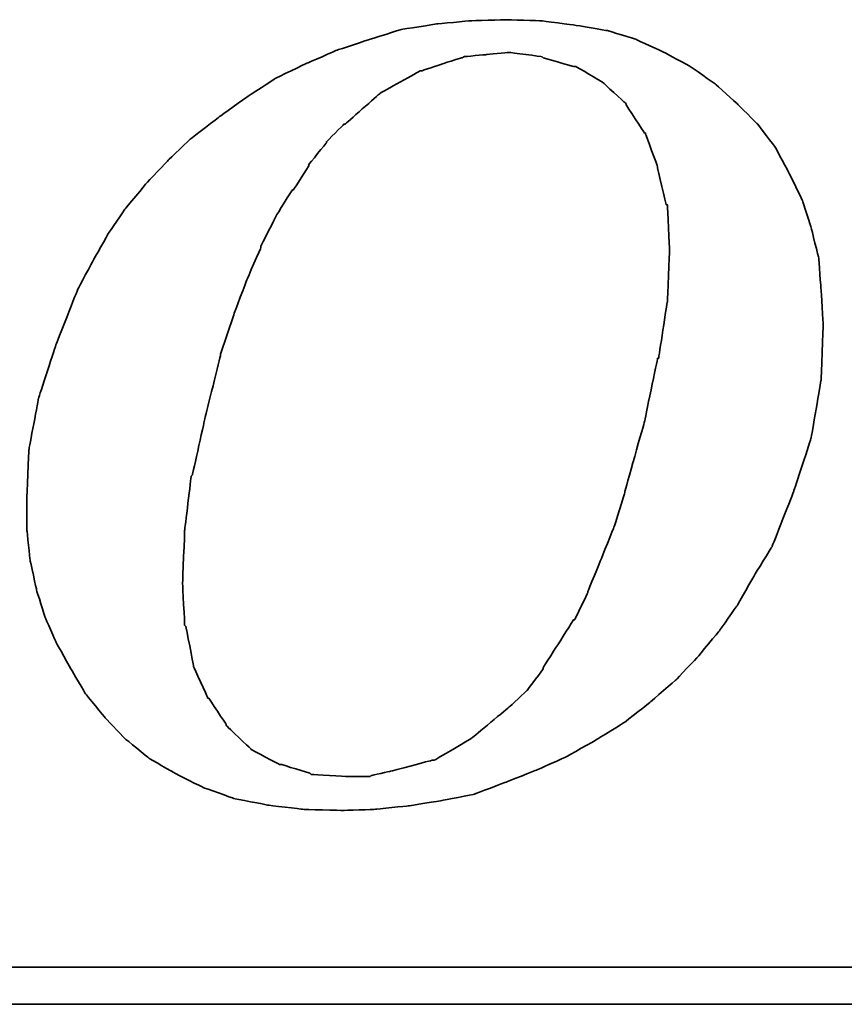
# Model space of a CAD drawing. Header units: millimetres. Extents: x 760 to 1019, y 225 to 309.
# Tile 49 of 56: x 962.62 to 964.59, y 247.71 to 250.05. Entities that reach past the tile are written whole.
import ezdxf

# ---------------------------------------------------------------- set-up
doc = ezdxf.new("R2010")
doc.units = ezdxf.units.MM
doc.header["$LTSCALE"] = 0.15
doc.layers.add('DIM', color=4, linetype='CONTINUOUS')
doc.layers.add('layer 1', color=7, linetype='CONTINUOUS')

# ---------------------------------------------------------------- blocks, each defined once
blk = doc.blocks.new('TBI MOTION logo(完整正式版)')
at = {"layer": 'layer 1', "color": 22, "lineweight": 35}
for points, knots in [([(35.79625, -6.98375), (35.79625, -6.98375), (36.23125, -7.43875), (36.23125, -7.43875), (36.23125, -7.43875), (36.23125, -7.43875), (36.75625, -7.87125), (36.75625, -7.87125), (36.75625, -7.87125), (36.75625, -7.87125), (37.33125, -8.20375), (37.33125, -8.20375), (37.33125, -8.20375), (37.33125, -8.20375), (37.95625, -8.51875), (37.95625, -8.51875), (37.95625, -8.51875), (37.95625, -8.51875), (38.62625, -8.75875), (38.62625, -8.75875), (38.62625, -8.75875), (38.62625, -8.75875), (39.37125, -8.90375), (39.37125, -8.90375), (39.37125, -8.90375), (39.37125, -8.90375), (40.14125, -8.99875), (40.14125, -8.99875), (40.14125, -8.99875), (40.14125, -8.99875), (41.02625, -9.02375), (41.02625, -9.02375), (41.02625, -9.02375), (41.02625, -9.02375), (41.74625, -8.99875), (41.74625, -8.99875), (41.74625, -8.99875), (41.74625, -8.99875), (42.46625, -8.92375), (42.46625, -8.92375), (42.46625, -8.92375), (42.46625, -8.92375), (43.21125, -8.80625), (43.21125, -8.80625), (43.21125, -8.80625), (43.21125, -8.80625), (43.93125, -8.66375), (43.93125, -8.66375), (43.93125, -8.66375), (43.93125, -8.66375), (44.62625, -8.39875), (44.62625, -8.39875), (44.62625, -8.39875), (44.62625, -8.39875), (45.29625, -8.13375), (45.29625, -8.13375), (45.29625, -8.13375), (45.29625, -8.13375), (45.94625, -7.84375), (45.94625, -7.84375), (45.94625, -7.84375), (45.94625, -7.84375), (46.61625, -7.46375), (46.61625, -7.46375), (46.61625, -7.46375), (46.61625, -7.46375), (47.24125, -7.07875), (47.24125, -7.07875), (47.24125, -7.07875), (47.24125, -7.07875), (47.81625, -6.62375), (47.81625, -6.62375), (47.81625, -6.62375), (47.81625, -6.62375), (48.36875, -6.14375), (48.36875, -6.14375), (48.36875, -6.14375), (48.36875, -6.14375), (48.84625, -5.64125), (48.84625, -5.64125), (48.84625, -5.64125), (48.84625, -5.64125), (49.32625, -5.06375), (49.32625, -5.06375), (49.32625, -5.06375), (49.32625, -5.06375), (49.71125, -4.51374), (49.71125, -4.51374), (49.71125, -4.51374), (49.71125, -4.51374), (50.09625, -3.83874), (50.09625, -3.83874), (50.09625, -3.83874), (50.09625, -3.83874), (50.48125, -3.21374), (50.48125, -3.21374), (50.48125, -3.21374), (50.48125, -3.21374), (50.96125, -1.99125), (50.96125, -1.99125), (50.96125, -1.99125), (50.96125, -1.99125), (51.34375, -0.81875), (51.34375, -0.81875), (51.34375, -0.81875), (51.34375, -0.81875), (51.56125, 0.45624), (51.56125, 0.45624), (51.56125, 0.45624), (51.56125, 0.45624), (51.60625, 1.67624), (51.60625, 1.67624), (51.60625, 1.67624), (51.60625, 1.67624), (51.56125, 2.44625), (51.56125, 2.44625), (51.56125, 2.44625), (51.56125, 2.44625), (51.51125, 3.14125), (51.51125, 3.14125), (51.51125, 3.14125), (51.51125, 3.14125), (51.34375, 3.81125), (51.34375, 3.81125), (51.34375, 3.81125), (51.34375, 3.81125), (51.15125, 4.41125), (51.15125, 4.41125), (51.15125, 4.41125), (51.15125, 4.41125), (50.86125, 5.01125), (50.86125, 5.01125), (50.86125, 5.01125), (50.86125, 5.01125), (50.55125, 5.58875), (50.55125, 5.58875), (50.55125, 5.58875), (50.55125, 5.58875), (50.16625, 6.09125), (50.16625, 6.09125), (50.16625, 6.09125), (50.16625, 6.09125), (49.71125, 6.54875), (49.71125, 6.54875), (49.71125, 6.54875), (49.71125, 6.54875), (49.23125, 6.98125), (49.23125, 6.98125), (49.23125, 6.98125), (49.23125, 6.98125), (48.67875, 7.36625), (48.67875, 7.36625), (48.67875, 7.36625), (48.67875, 7.36625), (48.10375, 7.67625), (48.10375, 7.67625), (48.10375, 7.67625), (48.10375, 7.67625), (47.48125, 7.96375), (47.48125, 7.96375), (47.48125, 7.96375), (47.48125, 7.96375), (46.85625, 8.15625), (46.85625, 8.15625), (46.85625, 8.15625), (46.85625, 8.15625), (46.13625, 8.27624), (46.13625, 8.27624), (46.13625, 8.27624), (46.13625, 8.27624), (45.39125, 8.37125), (45.39125, 8.37125), (45.39125, 8.37125), (45.39125, 8.37125), (44.62625, 8.39624), (44.62625, 8.39624), (44.62625, 8.39624), (44.62625, 8.39624), (43.83625, 8.37125), (43.83625, 8.37125), (43.83625, 8.37125), (43.83625, 8.37125), (43.09125, 8.30125), (43.09125, 8.30125), (43.09125, 8.30125), (43.09125, 8.30125), (42.32125, 8.18125), (42.32125, 8.18125), (42.32125, 8.18125), (42.32125, 8.18125), (41.62875, 7.96375), (41.62875, 7.96375), (41.62875, 7.96375), (41.62875, 7.96375), (40.90625, 7.72625), (40.90625, 7.72625), (40.90625, 7.72625), (40.90625, 7.72625), (40.23624, 7.43625), (40.23624, 7.43625), (40.23624, 7.43625), (40.23624, 7.43625), (39.54124, 7.10125), (39.54124, 7.10125), (39.54124, 7.10125), (39.54124, 7.10125), (38.91625, 6.69125), (38.91625, 6.69125), (38.91625, 6.69125), (38.91625, 6.69125), (38.31625, 6.26125), (38.31625, 6.26125), (38.31625, 6.26125), (38.31625, 6.26125), (37.69125, 5.78125), (37.69125, 5.78125), (37.69125, 5.78125), (37.69125, 5.78125), (37.18625, 5.30125), (37.18625, 5.30125), (37.18625, 5.30125), (37.18625, 5.30125), (36.70625, 4.79624), (36.70625, 4.79624), (36.70625, 4.79624), (36.70625, 4.79624), (36.23125, 4.22125), (36.23125, 4.22125), (36.23125, 4.22125), (36.23125, 4.22125), (35.87124, 3.69375), (35.87124, 3.69375), (35.87124, 3.69375), (35.87124, 3.69375), (35.53125, 3.09125), (35.53125, 3.09125), (35.53125, 3.09125), (35.53125, 3.09125), (35.19875, 2.47125), (35.19875, 2.47125), (35.19875, 2.47125), (35.19875, 2.47125), (34.71625, 1.24625), (34.71625, 1.24625), (34.71625, 1.24625), (34.71625, 1.24625), (34.33125, 0.06874), (34.33125, 0.06874), (34.33125, 0.06874), (34.33125, 0.06874), (34.11625, -1.07875), (34.11625, -1.07875), (34.11625, -1.07875), (34.11625, -1.07875), (34.07125, -2.15875), (34.07125, -2.15875), (34.07125, -2.15875), (34.07125, -2.15875), (34.07125, -2.85375), (34.07125, -2.85375), (34.07125, -2.85375), (34.07125, -2.85375), (34.14125, -3.50375), (34.14125, -3.50375), (34.14125, -3.50375), (34.14125, -3.50375), (34.28625, -4.17375), (34.28625, -4.17375), (34.28625, -4.17375), (34.28625, -4.17375), (34.47625, -4.77624), (34.47625, -4.77624), (34.47625, -4.77624), (34.47625, -4.77624), (34.71625, -5.32625), (34.71625, -5.32625), (34.71625, -5.32625), (34.71625, -5.32625), (35.05375, -5.92875), (35.05375, -5.92875), (35.05375, -5.92875), (35.05375, -5.92875), (35.36375, -6.45375), (35.36375, -6.45375), (35.36375, -6.45375), (35.36375, -6.45375), (35.79625, -6.98375), (35.79625, -6.98375)], [0, 0, 0, 0, 0.01388889, 0.01388889, 0.01388889, 0.0138889, 0.02777778, 0.02777778, 0.02777778, 0.02777779, 0.04166667, 0.04166667, 0.04166667, 0.04166668, 0.05555556, 0.05555556, 0.05555556, 0.05555557, 0.06944444, 0.06944444, 0.06944444, 0.06944445, 0.08333333, 0.08333333, 0.08333333, 0.08333334, 0.09722222, 0.09722222, 0.09722222, 0.09722223, 0.11111111, 0.11111111, 0.11111111, 0.11111112, 0.125, 0.125, 0.125, 0.12500001, 0.13888889, 0.13888889, 0.13888889, 0.1388889, 0.15277778, 0.15277778, 0.15277778, 0.15277779, 0.16666667, 0.16666667, 0.16666667, 0.16666668, 0.18055556, 0.18055556, 0.18055556, 0.18055557, 0.19444444, 0.19444444, 0.19444444, 0.19444445, 0.20833333, 0.20833333, 0.20833333, 0.20833334, 0.22222222, 0.22222222, 0.22222222, 0.22222223, 0.23611111, 0.23611111, 0.23611111, 0.23611112, 0.25, 0.25, 0.25, 0.25000001, 0.26388889, 0.26388889, 0.26388889, 0.2638889, 0.27777778, 0.27777778, 0.27777778, 0.27777779, 0.29166667, 0.29166667, 0.29166667, 0.29166668, 0.30555556, 0.30555556, 0.30555556, 0.30555557, 0.31944444, 0.31944444, 0.31944444, 0.31944445, 0.33333333, 0.33333333, 0.33333333, 0.33333334, 0.34722222, 0.34722222, 0.34722222, 0.34722223, 0.36111111, 0.36111111, 0.36111111, 0.36111112, 0.375, 0.375, 0.375, 0.37500001, 0.38888889, 0.38888889, 0.38888889, 0.3888889, 0.40277778, 0.40277778, 0.40277778, 0.40277779, 0.41666667, 0.41666667, 0.41666667, 0.41666668, 0.43055556, 0.43055556, 0.43055556, 0.43055557, 0.44444444, 0.44444444, 0.44444444, 0.44444445, 0.45833333, 0.45833333, 0.45833333, 0.45833334, 0.47222222, 0.47222222, 0.47222222, 0.47222223, 0.48611111, 0.48611111, 0.48611111, 0.48611112, 0.5, 0.5, 0.5, 0.50000001, 0.51388889, 0.51388889, 0.51388889, 0.5138889, 0.52777778, 0.52777778, 0.52777778, 0.52777779, 0.54166667, 0.54166667, 0.54166667, 0.54166668, 0.55555556, 0.55555556, 0.55555556, 0.55555557, 0.56944444, 0.56944444, 0.56944444, 0.56944445, 0.58333333, 0.58333333, 0.58333333, 0.58333334, 0.59722222, 0.59722222, 0.59722222, 0.59722223, 0.61111111, 0.61111111, 0.61111111, 0.61111112, 0.625, 0.625, 0.625, 0.62500001, 0.63888889, 0.63888889, 0.63888889, 0.6388889, 0.65277778, 0.65277778, 0.65277778, 0.65277779, 0.66666667, 0.66666667, 0.66666667, 0.66666668, 0.68055556, 0.68055556, 0.68055556, 0.68055557, 0.69444444, 0.69444444, 0.69444444, 0.69444445, 0.70833333, 0.70833333, 0.70833333, 0.70833334, 0.72222222, 0.72222222, 0.72222222, 0.72222223, 0.73611111, 0.73611111, 0.73611111, 0.73611112, 0.75, 0.75, 0.75, 0.75000001, 0.76388889, 0.76388889, 0.76388889, 0.7638889, 0.77777778, 0.77777778, 0.77777778, 0.77777779, 0.79166667, 0.79166667, 0.79166667, 0.79166668, 0.80555556, 0.80555556, 0.80555556, 0.80555557, 0.81944444, 0.81944444, 0.81944444, 0.81944445, 0.83333333, 0.83333333, 0.83333333, 0.83333334, 0.84722222, 0.84722222, 0.84722222, 0.84722223, 0.86111111, 0.86111111, 0.86111111, 0.86111112, 0.875, 0.875, 0.875, 0.87500001, 0.88888889, 0.88888889, 0.88888889, 0.8888889, 0.90277778, 0.90277778, 0.90277778, 0.90277779, 0.91666667, 0.91666667, 0.91666667, 0.91666668, 0.93055556, 0.93055556, 0.93055556, 0.93055557, 0.94444444, 0.94444444, 0.94444444, 0.94444445, 0.95833333, 0.95833333, 0.95833333, 0.95833334, 0.97222222, 0.97222222, 0.97222222, 0.97222223, 0.98611111, 0.98611111, 0.98611111, 0.98611112, 1, 1, 1, 1]), ([(38.33875, 1.03124), (38.33875, 1.03124), (38.62625, 1.89625), (38.62625, 1.89625), (38.62625, 1.89625), (38.62625, 1.89625), (38.91625, 2.66375), (38.91625, 2.66375), (38.91625, 2.66375), (38.91625, 2.66375), (39.22625, 3.38125), (39.22625, 3.38125), (39.22625, 3.38125), (39.22625, 3.38125), (39.22625, 3.40624), (39.22625, 3.40624), (39.22625, 3.40624), (39.22625, 3.40624), (39.56124, 4.07624), (39.56124, 4.07624), (39.56124, 4.07624), (39.56124, 4.07624), (39.92125, 4.65125), (39.92125, 4.65125), (39.92125, 4.65125), (39.92125, 4.65125), (39.94625, 4.65125), (39.94625, 4.65125), (39.94625, 4.65125), (39.94625, 4.65125), (40.28125, 5.17875), (40.28125, 5.17875), (40.28125, 5.17875), (40.28125, 5.17875), (40.28125, 5.20375), (40.28125, 5.20375), (40.28125, 5.20375), (40.28125, 5.20375), (40.66875, 5.68625), (40.66875, 5.68625), (40.66875, 5.68625), (40.66875, 5.68625), (40.66875, 5.70625), (40.66875, 5.70625), (40.66875, 5.70625), (40.66875, 5.70625), (41.05124, 6.09125), (41.05124, 6.09125), (41.05124, 6.09125), (41.05124, 6.09125), (41.07625, 6.09125), (41.07625, 6.09125), (41.07625, 6.09125), (41.07625, 6.09125), (41.84125, 6.76625), (41.84125, 6.76625), (41.84125, 6.76625), (41.84125, 6.76625), (41.86625, 6.78625), (41.86625, 6.78625), (41.86625, 6.78625), (41.86625, 6.78625), (42.73125, 7.26624), (42.73125, 7.26624), (42.73125, 7.26624), (42.73125, 7.26624), (42.75625, 7.26624), (42.75625, 7.26624), (42.75625, 7.26624), (42.75625, 7.26624), (43.18625, 7.41125), (43.18625, 7.41125), (43.18625, 7.41125), (43.18625, 7.41125), (43.64125, 7.55625), (43.64125, 7.55625), (43.64125, 7.55625), (43.64125, 7.55625), (43.66625, 7.55625), (43.66625, 7.55625), (43.66625, 7.55625), (43.66625, 7.55625), (43.69125, 7.58124), (43.69125, 7.58124), (43.69125, 7.58124), (43.69125, 7.58124), (44.19125, 7.62625), (44.19125, 7.62625), (44.19125, 7.62625), (44.19125, 7.62625), (44.67125, 7.67625), (44.67125, 7.67625), (44.67125, 7.67625), (44.67125, 7.67625), (44.69625, 7.67625), (44.69625, 7.67625), (44.69625, 7.67625), (44.69625, 7.67625), (45.41875, 7.58124), (45.41875, 7.58124), (45.41875, 7.58124), (45.41875, 7.58124), (45.44125, 7.55625), (45.44125, 7.55625), (45.44125, 7.55625), (45.44125, 7.55625), (46.11125, 7.36625), (46.11125, 7.36625), (46.11125, 7.36625), (46.11125, 7.36625), (46.13625, 7.36625), (46.13625, 7.36625), (46.13625, 7.36625), (46.13625, 7.36625), (46.15875, 7.36625), (46.15875, 7.36625), (46.15875, 7.36625), (46.15875, 7.36625), (46.73625, 7.02624), (46.73625, 7.02624), (46.73625, 7.02624), (46.73625, 7.02624), (46.76125, 7.00624), (46.76125, 7.00624), (46.76125, 7.00624), (46.76125, 7.00624), (47.24125, 6.57124), (47.24125, 6.57124), (47.24125, 6.57124), (47.24125, 6.57124), (47.26625, 6.54875), (47.26625, 6.54875), (47.26625, 6.54875), (47.26625, 6.54875), (47.26625, 6.52375), (47.26625, 6.52375), (47.26625, 6.52375), (47.26625, 6.52375), (47.67375, 5.89875), (47.67375, 5.89875), (47.67375, 5.89875), (47.67375, 5.89875), (47.69625, 5.89875), (47.69625, 5.89875), (47.69625, 5.89875), (47.69625, 5.89875), (47.69625, 5.87625), (47.69625, 5.87625), (47.69625, 5.87625), (47.69625, 5.87625), (47.96125, 5.15625), (47.96125, 5.15625), (47.96125, 5.15625), (47.96125, 5.15625), (47.96125, 5.13125), (47.96125, 5.13125), (47.96125, 5.13125), (47.96125, 5.13125), (48.15125, 4.31875), (48.15125, 4.31875), (48.15125, 4.31875), (48.15125, 4.31875), (48.17625, 4.31875), (48.17625, 4.31875), (48.17625, 4.31875), (48.17625, 4.31875), (48.17625, 4.29125), (48.17625, 4.29125), (48.17625, 4.29125), (48.17625, 4.29125), (48.22625, 3.33125), (48.22625, 3.33125), (48.22625, 3.33125), (48.22625, 3.33125), (48.22625, 3.30875), (48.22625, 3.30875), (48.22625, 3.30875), (48.22625, 3.30875), (48.17625, 2.20624), (48.17625, 2.20624), (48.17625, 2.20624), (48.17625, 2.20624), (48.17625, 2.18124), (48.17625, 2.18124), (48.17625, 2.18124), (48.17625, 2.18124), (47.98375, 0.93624), (47.98375, 0.93624), (47.98375, 0.93624), (47.98375, 0.93624), (47.96125, 0.93624), (47.96125, 0.93624), (47.96125, 0.93624), (47.96125, 0.93624), (47.67375, -0.45874), (47.67375, -0.45874), (47.67375, -0.45874), (47.67375, -0.45874), (47.24125, -1.99125), (47.24125, -1.99125), (47.24125, -1.99125), (47.24125, -1.99125), (47.24125, -2.01874), (47.24125, -2.01874), (47.24125, -2.01874), (47.24125, -2.01874), (47.00125, -2.78375), (47.00125, -2.78375), (47.00125, -2.78375), (47.00125, -2.78375), (46.71125, -3.50375), (46.71125, -3.50375), (46.71125, -3.50375), (46.71125, -3.50375), (46.42625, -4.19875), (46.42625, -4.19875), (46.42625, -4.19875), (46.42625, -4.19875), (46.42625, -4.22375), (46.42625, -4.22375), (46.42625, -4.22375), (46.42625, -4.22375), (46.13625, -4.82374), (46.13625, -4.82374), (46.13625, -4.82374), (46.13625, -4.82374), (46.11125, -4.82374), (46.11125, -4.82374), (46.11125, -4.82374), (46.11125, -4.82374), (45.77625, -5.35125), (45.77625, -5.35125), (45.77625, -5.35125), (45.77625, -5.35125), (45.44125, -5.87875), (45.44125, -5.87875), (45.44125, -5.87875), (45.44125, -5.87875), (45.44125, -5.90375), (45.44125, -5.90375), (45.44125, -5.90375), (45.44125, -5.90375), (45.10625, -6.35875), (45.10625, -6.35875), (45.10625, -6.35875), (45.10625, -6.35875), (45.08125, -6.38375), (45.08125, -6.38375), (45.08125, -6.38375), (45.08125, -6.38375), (44.69625, -6.74375), (44.69625, -6.74375), (44.69625, -6.74375), (44.69625, -6.74375), (43.88375, -7.41625), (43.88375, -7.41625), (43.88375, -7.41625), (43.88375, -7.41625), (43.85625, -7.43875), (43.85625, -7.43875), (43.85625, -7.43875), (43.85625, -7.43875), (43.04125, -7.91875), (43.04125, -7.91875), (43.04125, -7.91875), (43.04125, -7.91875), (43.01625, -7.91875), (43.01625, -7.91875), (43.01625, -7.91875), (43.01625, -7.91875), (42.99625, -7.91875), (42.99625, -7.91875), (42.99625, -7.91875), (42.99625, -7.91875), (42.08125, -8.15875), (42.08125, -8.15875), (42.08125, -8.15875), (42.08125, -8.15875), (41.65125, -8.25625), (41.65125, -8.25625), (41.65125, -8.25625), (41.65125, -8.25625), (41.62875, -8.27875), (41.62875, -8.27875), (41.62875, -8.27875), (41.62875, -8.27875), (41.60125, -8.27875), (41.60125, -8.27875), (41.60125, -8.27875), (41.60125, -8.27875), (41.12125, -8.27875), (41.12125, -8.27875), (41.12125, -8.27875), (41.12125, -8.27875), (40.35624, -8.23125), (40.35624, -8.23125), (40.35624, -8.23125), (40.35624, -8.23125), (40.33125, -8.23125), (40.33125, -8.23125), (40.33125, -8.23125), (40.33125, -8.23125), (40.30625, -8.20375), (40.30625, -8.20375), (40.30625, -8.20375), (40.30625, -8.20375), (39.68375, -8.01375), (39.68375, -8.01375), (39.68375, -8.01375), (39.68375, -8.01375), (39.66124, -8.01375), (39.66124, -8.01375), (39.66124, -8.01375), (39.66124, -8.01375), (39.63625, -8.01375), (39.63625, -8.01375), (39.63625, -8.01375), (39.63625, -8.01375), (39.01125, -7.67875), (39.01125, -7.67875), (39.01125, -7.67875), (39.01125, -7.67875), (38.98875, -7.65375), (38.98875, -7.65375), (38.98875, -7.65375), (38.98875, -7.65375), (38.48625, -7.17375), (38.48625, -7.17375), (38.48625, -7.17375), (38.48625, -7.17375), (38.45875, -7.14875), (38.45875, -7.14875), (38.45875, -7.14875), (38.45875, -7.14875), (38.45875, -7.12875), (38.45875, -7.12875), (38.45875, -7.12875), (38.45875, -7.12875), (38.07625, -6.54875), (38.07625, -6.54875), (38.07625, -6.54875), (38.07625, -6.54875), (38.05125, -6.54875), (38.05125, -6.54875), (38.05125, -6.54875), (38.05125, -6.54875), (38.05125, -6.52875), (38.05125, -6.52875), (38.05125, -6.52875), (38.05125, -6.52875), (37.74125, -5.85375), (37.74125, -5.85375), (37.74125, -5.85375), (37.74125, -5.85375), (37.74125, -5.82875), (37.74125, -5.82875), (37.74125, -5.82875), (37.74125, -5.82875), (37.57375, -4.96875), (37.57375, -4.96875), (37.57375, -4.96875), (37.57375, -4.96875), (37.54625, -4.94375), (37.54625, -4.94375), (37.54625, -4.94375), (37.54625, -4.94375), (37.50125, -4.03375), (37.50125, -4.03375), (37.50125, -4.03375), (37.50125, -4.03375), (37.50125, -4.00875), (37.50125, -4.00875), (37.50125, -4.00875), (37.50125, -4.00875), (37.54625, -2.85375), (37.54625, -2.85375), (37.54625, -2.85375), (37.54625, -2.85375), (37.69125, -1.65875), (37.69125, -1.65875), (37.69125, -1.65875), (37.69125, -1.65875), (37.71624, -1.63375), (37.71624, -1.63375), (37.71624, -1.63375), (37.71624, -1.63375), (38.00375, -0.33875), (38.00375, -0.33875), (38.00375, -0.33875), (38.00375, -0.33875), (38.33875, 1.00624), (38.33875, 1.00624), (38.33875, 1.00624), (38.33875, 1.00624), (38.33875, 1.03124), (38.33875, 1.03124)], [0, 0, 0, 0, 0.01010101, 0.01010101, 0.01010101, 0.01010102, 0.02020202, 0.02020202, 0.02020202, 0.02020203, 0.03030303, 0.03030303, 0.03030303, 0.03030304, 0.04040404, 0.04040404, 0.04040404, 0.04040405, 0.05050505, 0.05050505, 0.05050505, 0.05050506, 0.06060606, 0.06060606, 0.06060606, 0.06060607, 0.07070707, 0.07070707, 0.07070707, 0.07070708, 0.08080808, 0.08080808, 0.08080808, 0.08080809, 0.09090909, 0.09090909, 0.09090909, 0.0909091, 0.1010101, 0.1010101, 0.1010101, 0.10101011, 0.11111111, 0.11111111, 0.11111111, 0.11111112, 0.12121212, 0.12121212, 0.12121212, 0.12121213, 0.13131313, 0.13131313, 0.13131313, 0.13131314, 0.14141414, 0.14141414, 0.14141414, 0.14141415, 0.15151515, 0.15151515, 0.15151515, 0.15151516, 0.16161616, 0.16161616, 0.16161616, 0.16161617, 0.17171717, 0.17171717, 0.17171717, 0.17171718, 0.18181818, 0.18181818, 0.18181818, 0.18181819, 0.19191919, 0.19191919, 0.19191919, 0.1919192, 0.2020202, 0.2020202, 0.2020202, 0.20202021, 0.21212121, 0.21212121, 0.21212121, 0.21212122, 0.22222222, 0.22222222, 0.22222222, 0.22222223, 0.23232323, 0.23232323, 0.23232323, 0.23232324, 0.24242424, 0.24242424, 0.24242424, 0.24242425, 0.25252525, 0.25252525, 0.25252525, 0.25252526, 0.26262626, 0.26262626, 0.26262626, 0.26262627, 0.27272727, 0.27272727, 0.27272727, 0.27272728, 0.28282828, 0.28282828, 0.28282828, 0.28282829, 0.29292929, 0.29292929, 0.29292929, 0.2929293, 0.3030303, 0.3030303, 0.3030303, 0.30303031, 0.31313131, 0.31313131, 0.31313131, 0.31313132, 0.32323232, 0.32323232, 0.32323232, 0.32323233, 0.33333333, 0.33333333, 0.33333333, 0.33333334, 0.34343434, 0.34343434, 0.34343434, 0.34343435, 0.35353535, 0.35353535, 0.35353535, 0.35353536, 0.36363636, 0.36363636, 0.36363636, 0.36363637, 0.37373737, 0.37373737, 0.37373737, 0.37373738, 0.38383838, 0.38383838, 0.38383838, 0.38383839, 0.39393939, 0.39393939, 0.39393939, 0.3939394, 0.4040404, 0.4040404, 0.4040404, 0.40404041, 0.41414141, 0.41414141, 0.41414141, 0.41414142, 0.42424242, 0.42424242, 0.42424242, 0.42424243, 0.43434343, 0.43434343, 0.43434343, 0.43434344, 0.44444444, 0.44444444, 0.44444444, 0.44444445, 0.45454545, 0.45454545, 0.45454545, 0.45454546, 0.46464646, 0.46464646, 0.46464646, 0.46464647, 0.47474747, 0.47474747, 0.47474747, 0.47474748, 0.48484848, 0.48484848, 0.48484848, 0.48484849, 0.49494949, 0.49494949, 0.49494949, 0.4949495, 0.50505051, 0.50505051, 0.50505051, 0.50505052, 0.51515152, 0.51515152, 0.51515152, 0.51515153, 0.52525253, 0.52525253, 0.52525253, 0.52525254, 0.53535354, 0.53535354, 0.53535354, 0.53535355, 0.54545455, 0.54545455, 0.54545455, 0.54545456, 0.55555556, 0.55555556, 0.55555556, 0.55555557, 0.56565657, 0.56565657, 0.56565657, 0.56565658, 0.57575758, 0.57575758, 0.57575758, 0.57575759, 0.58585859, 0.58585859, 0.58585859, 0.5858586, 0.5959596, 0.5959596, 0.5959596, 0.59595961, 0.60606061, 0.60606061, 0.60606061, 0.60606062, 0.61616162, 0.61616162, 0.61616162, 0.61616163, 0.62626263, 0.62626263, 0.62626263, 0.62626264, 0.63636364, 0.63636364, 0.63636364, 0.63636365, 0.64646465, 0.64646465, 0.64646465, 0.64646466, 0.65656566, 0.65656566, 0.65656566, 0.65656567, 0.66666667, 0.66666667, 0.66666667, 0.66666668, 0.67676768, 0.67676768, 0.67676768, 0.67676769, 0.68686869, 0.68686869, 0.68686869, 0.6868687, 0.6969697, 0.6969697, 0.6969697, 0.69696971, 0.70707071, 0.70707071, 0.70707071, 0.70707072, 0.71717172, 0.71717172, 0.71717172, 0.71717173, 0.72727273, 0.72727273, 0.72727273, 0.72727274, 0.73737374, 0.73737374, 0.73737374, 0.73737375, 0.74747475, 0.74747475, 0.74747475, 0.74747476, 0.75757576, 0.75757576, 0.75757576, 0.75757577, 0.76767677, 0.76767677, 0.76767677, 0.76767678, 0.77777778, 0.77777778, 0.77777778, 0.77777779, 0.78787879, 0.78787879, 0.78787879, 0.7878788, 0.7979798, 0.7979798, 0.7979798, 0.79797981, 0.80808081, 0.80808081, 0.80808081, 0.80808082, 0.81818182, 0.81818182, 0.81818182, 0.81818183, 0.82828283, 0.82828283, 0.82828283, 0.82828284, 0.83838384, 0.83838384, 0.83838384, 0.83838385, 0.84848485, 0.84848485, 0.84848485, 0.84848486, 0.85858586, 0.85858586, 0.85858586, 0.85858587, 0.86868687, 0.86868687, 0.86868687, 0.86868688, 0.87878788, 0.87878788, 0.87878788, 0.87878789, 0.88888889, 0.88888889, 0.88888889, 0.8888889, 0.8989899, 0.8989899, 0.8989899, 0.89898991, 0.90909091, 0.90909091, 0.90909091, 0.90909092, 0.91919192, 0.91919192, 0.91919192, 0.91919193, 0.92929293, 0.92929293, 0.92929293, 0.92929294, 0.93939394, 0.93939394, 0.93939394, 0.93939395, 0.94949495, 0.94949495, 0.94949495, 0.94949496, 0.95959596, 0.95959596, 0.95959596, 0.95959597, 0.96969697, 0.96969697, 0.96969697, 0.96969698, 0.97979798, 0.97979798, 0.97979798, 0.97979799, 0.98989899, 0.98989899, 0.98989899, 0.989899, 1, 1, 1, 1]), ([(75.90875, -9.47875), (75.90875, -9.47875), (75.90875, -12.28625), (75.90875, -12.28625), (75.90875, -12.28625), (75.90875, -12.28625), (75.90875, -12.47875), (75.90875, -12.47875), (75.90875, -12.47875), (75.90875, -12.47875), (75.71625, -12.47875), (75.71625, -12.47875), (75.71625, -12.47875), (75.71625, -12.47875), (-88.32875, -12.47875), (-88.32875, -12.47875), (-88.32875, -12.47875), (-88.32875, -12.47875), (-88.32875, -13.29375), (-88.32875, -13.29375), (-88.32875, -13.29375), (-88.32875, -13.29375), (82.89125, -13.29375), (82.89125, -13.29375), (82.89125, -13.29375), (82.89125, -13.29375), (75.90875, -9.47875), (75.90875, -9.47875)], [0, 0, 0, 0, 0.14285714, 0.14285714, 0.14285714, 0.14285715, 0.28571429, 0.28571429, 0.28571429, 0.2857143, 0.42857143, 0.42857143, 0.42857143, 0.42857144, 0.57142857, 0.57142857, 0.57142857, 0.57142858, 0.71428571, 0.71428571, 0.71428571, 0.71428572, 0.85714286, 0.85714286, 0.85714286, 0.85714287, 1, 1, 1, 1])]:
    blk.add_open_spline(points, degree=3, knots=knots, dxfattribs=at)

msp = doc.modelspace()

# ---------------------------------------------------------------- block references
at = {"layer": 'DIM', "color": 0, "xscale": 0.1080406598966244, "yscale": 0.1080406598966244, "zscale": 0.1080406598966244}
msp.add_blockref('TBI MOTION logo(完整正式版)', (958.9594, 249.1414), dxfattribs=at)

doc.saveas('drawing.dxf')
